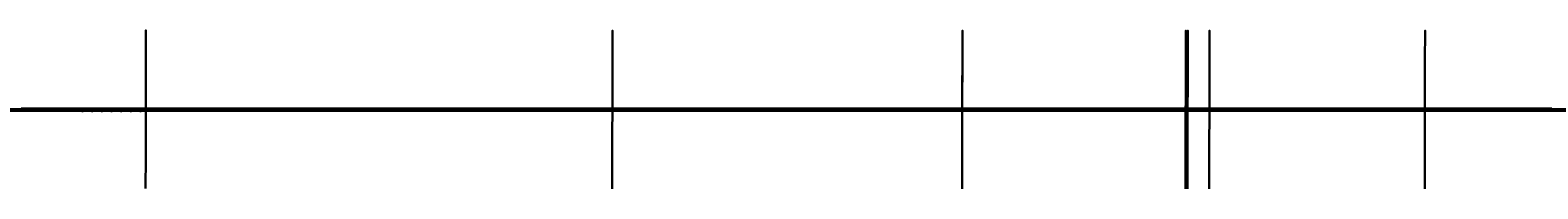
# Model space of a CAD drawing. Header units: millimetres. Extents: x -12354389001 to 271431, y -126469 to 48347.
# Tile 31 of 79: x -12342207535 to -12341888835, y -59284 to -25809. Entities that reach past the tile are written whole.
import ezdxf
from ezdxf.enums import TextEntityAlignment as Align

# ---------------------------------------------------------------- set-up
doc = ezdxf.new("R2010")
doc.units = ezdxf.units.MM
for name, pattern in [('1', [0]), ('4', [5, 3, -2]), ('BGS', [10, 0, 10])]:
    doc.linetypes.add(name, pattern=pattern)
doc.layers.get('0').update_dxf_attribs({"lineweight": 9})
doc.layers.add('00 opisy', color=7, linetype='Continuous', lineweight=25)
doc.layers.add('EBUPP', color=7, linetype='1', lineweight=30)
for name, color, linetype in [('EADOD', 7, 'Continuous'), ('EDZPD', 3, '1'), ('SDROK', 7, 'Continuous'), ('SDRPK', 7, '1'), ('SZOPO', 7, 'BGS'), ('SZZPZ', 102, 'Continuous'), ('UCCOA', 6, 'Continuous'), ('UCCOO', 6, 'Continuous'), ('UCCPOR', 6, '1'), ('UCCTO', 6, 'Continuous'), ('UEEOO', 1, 'Continuous'), ('UEEPA', 1, '1'), ('UEEPON', 1, '1'), ('UEETO', 1, 'Continuous'), ('UGGOO', 2, 'Continuous'), ('UGGPOR', 2, '1'), ('UKKOA', 7, 'Continuous'), ('UKKOO', 1, 'Continuous'), ('UKKPA', 1, '1'), ('UKKPB', 1, '1'), ('UKKTO', 1, 'Continuous'), ('UTTPO', 1, '1'), ('UWWOA', 5, 'Continuous'), ('UWWOO', 5, 'Continuous'), ('UWWPA', 5, '1'), ('UWWPO', 5, '4'), ('UWWTO', 5, 'Continuous'), ('WUKOS', 7, 'Continuous'), ('WUKPS', 7, '1'), ('ZAKRES', 2, '1')]:
    doc.layers.add(name, color=color, linetype=linetype)
doc.styles.get("Standard").update_dxf_attribs({"font": 'arial.ttf'})

# ---------------------------------------------------------------- blocks, each defined once
blk = doc.blocks.new('GRO')
blk.add_circle((0, 0), 0.09)
blk = doc.blocks.new('DLI')
blk.add_circle((0, 0), 0.09)
for centre, start, end in [((0, 0.750093), 30.14144, 149.85856), ((-0.713298, 0.231779), 102.145781, 221.858708), ((0.713298, 0.231779), 318.141292, 77.854219), ((-0.440797, -0.606751), 174.149498, 293.852913), ((0.440797, -0.606751), 246.147087, 5.850502)]:
    blk.add_arc(centre, 0.75, start, end)
blk = doc.blocks.new('TRA')
for p, q in [((-5.5, 2.7539), (-5.5, 1.7539)), ((-4.5, 2.7539), (-4.5, 1.7539)), ((4.5, 2.7539), (4.5, 1.7539)), ((5.5, 2.7539), (5.5, 1.7539)), ((-0.5, -2.2461), (-0.5, -3.2461)), ((0.5, -2.2461), (0.5, -3.2461))]:
    blk.add_line(p, q)
blk = doc.blocks.new('DIG')
for p, q in [((-0.6024, 0.1875), (-0.9874, 1.3242)), ((-0.9874, 1.3242), (-0.0078, 0.6309)), ((-0.0078, 0.6309), (0.9542, 1.3483)), ((0.9542, 1.3483), (0.5976, 0.2024)), ((-1.5645, -0.5299), (-0.6024, 0.1875)), ((0.5976, 0.2024), (1.5772, -0.4909)), ((-0.3645, -0.515), (-1.5645, -0.5299)), ((0.0205, -1.6517), (-0.3645, -0.515)), ((0.3772, -0.5058), (0.0205, -1.6517)), ((1.5772, -0.4909), (0.3772, -0.5058))]:
    blk.add_line(p, q)
blk.add_circle((0, 0), 0.09)
blk = doc.blocks.new('PNN')
for p, q in [((5.2, 0), (4.0686, 1.1314)), ((1.2, 0), (9.2, 0)), ((5.2, 0), (4.0686, -1.1314))]:
    blk.add_line(p, q)
blk = doc.blocks.new('SLS')
blk.add_circle((0, 0), 0.35)
blk = doc.blocks.new('LAT')
for p, q in [((0, 1.2), (0, 2)), ((-2, 0), (-1.2, 0)), ((1.2, 0), (2, 0)), ((0, -1.2), (0, -2))]:
    blk.add_line(p, q)
blk = doc.blocks.new('KRA')
for p, q in [((-0.75, -0.3571), (-0.75, 0.3571)), ((-0.75, 0.3571), (0.75, 0.3571)), ((-0.25, -0.3571), (-0.25, 0.3571)), ((0.25, -0.3571), (0.25, 0.3571)), ((0.75, 0.3571), (0.75, -0.3571)), ((0.75, -0.3571), (-0.75, -0.3571))]:
    blk.add_line(p, q)
blk = doc.blocks.new('WLZ')
blk.add_circle((0, 0), 0.4)
blk = doc.blocks.new('HYP')
for p, q in [((0, 1.5), (-0.5303, 0.9697)), ((0, 1.5), (0.5303, 0.9697)), ((0, 0.75), (0, 1.5))]:
    blk.add_line(p, q)
blk.add_circle((0, 0), 0.75)
blk = doc.blocks.new('WSP')
blk.add_circle((0, 0), 0.09)
blk = doc.blocks.new('Wrocławska 82')
at = {"linetype": '1'}
blk.add_line((-295347.02, 34001.63), (-295347.02, 34001.63), dxfattribs=at)
blk.add_line((-295347.02, 34001.63), (-295347.02, 34001.63), dxfattribs=at)
at = {"layer": 'EBUPP', "linetype": '1'}
for p, q in [((-295330.59, 34180.61), (-295352.21, 34184.91)), ((-295354.37, 34174.02), (-295332.76, 34169.72)), ((-295381.76, 34156.88), (-295350.8, 34146.01)), ((-295350.8, 34146.01), (-295352.4, 34141.44)), ((-295362.22, 34122.46), (-295340.2, 34114.51)), ((-295343.23, 34107.22), (-295344.6, 34103.43)), ((-295344.6, 34103.43), (-295343.92, 34103.18)), ((-295343.92, 34103.18), (-295344.6, 34101.31)), ((-295345.34, 34101.58), (-295346.79, 34097.57)), ((-295344.6, 34101.31), (-295345.34, 34101.58)), ((-295346.79, 34097.57), (-295346.29, 34097.39)), ((-295346.29, 34097.39), (-295347.01, 34095.42)), ((-295347.46, 34095.59), (-295348.86, 34091.71)), ((-295347.01, 34095.42), (-295347.46, 34095.59)), ((-295348.86, 34091.71), (-295348.14, 34091.45)), ((-295348.14, 34091.45), (-295348.87, 34089.45)), ((-295349.56, 34089.7), (-295350.95, 34085.85)), ((-295348.87, 34089.45), (-295349.56, 34089.7)), ((-295350.95, 34085.85), (-295350.5, 34085.68)), ((-295350.5, 34085.68), (-295351.29, 34083.5)), ((-295351.29, 34083.5), (-295351.78, 34083.68)), ((-295407.16, 33785.02), (-295350.08, 33763.78)), ((-295350.08, 33763.78), (-295355.21, 33750))]:
    blk.add_line(p, q, dxfattribs=at)
at = {"layer": 'EDZPD', "linetype": '1'}
for p, q in [((-295363.48, 34169.37), (-295276.38, 34146.68)), ((-295344.09, 34155.44), (-295357.13, 34158.1)), ((-295320.81, 34148.93), (-295344.09, 34155.44)), ((-295350.4, 33696.7), (-295360.4, 33700.8)), ((-295350.4, 33696.7), (-295348.5, 33699.7)), ((-295348.5, 33699.7), (-295328.82, 33692.91))]:
    blk.add_line(p, q, dxfattribs=at)
at = {"layer": 'SDRPK', "linetype": '1'}
for p, q in [((-295352.48, 34185.94), (-295339.6, 34183.19)), ((-295355.02, 34172.26), (-295334.56, 34168.09)), ((-295352.06, 34168.96), (-295333.5, 34164.75)), ((-295361.97, 34167.61), (-295328.2, 34158.64)), ((-295324.22, 34151.49), (-295355.59, 34159.75)), ((-295350.56, 34146.71), (-295350.8, 34146.01)), ((-295359.17, 34128.18), (-295336.36, 34119.86)), ((-295337.15, 34116.93), (-295361.54, 34126.04)), ((-295348.24, 34087.97), (-295344.09, 34099.4)), ((-295344.78, 34059.67), (-295338.65, 34076.71)), ((-295345.27, 34049.29), (-295340.93, 34061.47)), ((-295348.84, 34048.54), (-295344.78, 34059.67)), ((-295346.81, 34045.01), (-295345.27, 34049.29)), ((-295354.16, 34033.55), (-295348.84, 34048.54)), ((-295346.81, 34045.01), (-295351.49, 34032.1)), ((-295346.06, 34043.22), (-295342.28, 34040.09)), ((-295342.28, 34040.09), (-295345.01, 34032.54)), ((-295351.49, 34032.1), (-295352.07, 34029.64)), ((-295332.68, 34012.91), (-295345.27, 34017.51)), ((-295346.46, 34003.42), (-295347.89, 34000.01)), ((-295369.3, 33944.54), (-295347.9, 34000)), ((-295347.9, 34000), (-295347.89, 34000.01)), ((-295330.41, 33999.84), (-295349.92, 33947.13)), ((-295349.92, 33947.13), (-295350.07, 33946.76)), ((-295350.07, 33946.76), (-295350.23, 33946.39)), ((-295350.23, 33946.39), (-295350.4, 33946.03)), ((-295350.4, 33946.03), (-295350.58, 33945.67)), ((-295350.58, 33945.67), (-295350.78, 33945.33)), ((-295350.78, 33945.33), (-295350.99, 33944.98)), ((-295350.99, 33944.98), (-295351.21, 33944.65)), ((-295351.21, 33944.65), (-295351.44, 33944.33)), ((-295351.44, 33944.33), (-295351.69, 33944.01)), ((-295344.4, 33887.72), (-295330.15, 33926.51)), ((-295340.98, 33920.22), (-295346.2, 33905.98)), ((-295346.2, 33905.98), (-295351.6, 33891.23)), ((-295347.49, 33879.27), (-295344.4, 33887.72)), ((-295349.78, 33872.88), (-295347.49, 33879.27)), ((-295349.35, 33822.22), (-295366.48, 33828.91)), ((-295340.33, 33816.48), (-295350.06, 33790.14)), ((-295354.49, 33792.31), (-295346.34, 33814.22)), ((-295344.21, 33777.48), (-295339.13, 33775.54)), ((-295350.73, 33765.13), (-295349.25, 33766.55)), ((-295349.25, 33766.55), (-295349.96, 33764.82)), ((-295349.96, 33764.82), (-295350.73, 33765.13)), ((-295340.82, 33761), (-295344.81, 33750.06)), ((-295344.83, 33750), (-295344.81, 33750.06)), ((-295352.03, 33730.66), (-295344.83, 33750))]:
    blk.add_line(p, q, dxfattribs=at)
at = {"layer": 'SDRPK', "linetype": '4'}
for p, q in [((-295382.11, 34157.68), (-295350.56, 34146.71)), ((-295350.73, 34146.13), (-295348.93, 34151.55)), ((-295339.37, 34142.04), (-295350.8, 34146.01)), ((-295339.66, 34142.14), (-295345.61, 34123.69)), ((-295345.73, 34126.98), (-295359.74, 34132.33)), ((-295341.05, 34131.47), (-295344.62, 34123.07)), ((-295345.61, 34123.69), (-295357.44, 34128.06)), ((-295338.39, 34115.28), (-295362.93, 34124.11)), ((-295343.98, 34123.12), (-295329.15, 34117.77)), ((-295344.09, 34099.4), (-295338.39, 34115.28)), ((-295355.19, 34068.69), (-295348.24, 34087.97)), ((-295351.69, 33826.92), (-295338.27, 33821.96)), ((-295348.78, 33821.82), (-295370.59, 33816.43)), ((-295367.66, 33813.03), (-295346.41, 33818.92)), ((-295344.21, 33777.48), (-295367.13, 33786.18))]:
    blk.add_line(p, q, dxfattribs=at)
at = {"layer": 'SDRPK', "linetype": '1'}
for centre, radius, start, end in [((-295344.8548, 34044.753), 1.95, 169.15227, 231.82758), ((-295340.9151, 34020.3388), 12.87, 108.55234, 151.44851), ((-295342.0255, 34027.2013), 10.22, 184.04725, 251.49015), ((-295337.3166, 33998.3397), 10.46, 76.02227, 150.94254), ((-295352.41, 33816.44), 6.54, 55.96975, 62.10274), ((-295352.469, 33816.4719), 6.54, 23.026, 53.51304), ((-295352.4784, 33816.4765), 6.54, 339.81619, 21.656), ((-295339.8758, 33787.1644), 10.61, 163.71264, 245.88929)]:
    blk.add_arc(centre, radius, start, end, dxfattribs=at)
at = {"layer": 'SZOPO', "linetype": 'BGS'}
for p, q in [((-295344.27, 34155.19), (-295356.57, 34157.81)), ((-295331.66, 34151.68), (-295344.27, 34155.19)), ((-295346.28, 33921.1), (-295359.1, 33885.75)), ((-295502.71, 33750), (-295351.53, 33696.25)), ((-295360.4, 33699.68), (-295341.67, 33750)), ((-295351.53, 33696.25), (-295350.41, 33699.45)), ((-295350.41, 33699.45), (-295336.56, 33694.39)), ((-295342.44, 33684.28), (-295371.04, 33696.7)), ((-295351.27, 33663.95), (-295342.44, 33684.28))]:
    blk.add_line(p, q, dxfattribs=at)
at = {"layer": 'UCCOA'}
blk.add_line((-295345.4019, 34026.08), (-295339.0831, 34026.08), dxfattribs=at)
at = {"layer": 'UCCPOR', "linetype": '1'}
for p, q in [((-295337.11, 34133.14), (-295356.47, 34140.02)), ((-295357.69, 34139.4), (-295337.47, 34132.21)), ((-295349.56, 34117.89), (-295344.69, 34129.23)), ((-295344.69, 34129.23), (-295339.36, 34127.34)), ((-295344.15, 34127.97), (-295348.62, 34117.55)), ((-295344.15, 34127.97), (-295338.78, 34126.08)), ((-295336.04, 34027.61), (-295356.88, 34000)), ((-295335.72, 34026.53), (-295355.75, 34000))]:
    blk.add_line(p, q, dxfattribs=at)
at = {"layer": 'UEEPON', "linetype": '1'}
for p, q in [((-295352.3, 34185.56), (-295342, 34183.89)), ((-295356.97, 34168.9), (-295344.2, 34166.49)), ((-295344.2, 34166.49), (-295341.44, 34165.97)), ((-295359.78, 34159.4), (-295346.81, 34156.68)), ((-295363.76, 34158.08), (-295347.04, 34154.08)), ((-295346.81, 34156.68), (-295332.35, 34152.76)), ((-295347.04, 34154.08), (-295344.02, 34153.28)), ((-295344.02, 34153.28), (-295342.25, 34152.69)), ((-295347.87, 34120.39), (-295354.69, 34122.93)), ((-295341.86, 34118.32), (-295347.87, 34120.39)), ((-295348.02, 34053.51), (-295342.73, 34068.28)), ((-295348.02, 34053.51), (-295349.64, 34051.32)), ((-295349.64, 34051.32), (-295351.7, 34050.87)), ((-295334.88, 34044.69), (-295352.76, 34051.11)), ((-295354.36, 34023.85), (-295338.46, 34017.93)), ((-295344.61, 34002.17), (-295338.46, 34017.93)), ((-295345.46, 34000), (-295344.61, 34002.17)), ((-295345.64, 33999.55), (-295345.46, 34000)), ((-295347.22, 33995.5), (-295345.64, 33999.55)), ((-295352.53, 33982.19), (-295347.22, 33995.5)), ((-295347.36, 33975.82), (-295353.67, 33978.42)), ((-295341.43, 33973.38), (-295345.62, 33975.1)), ((-295356.31, 33970.63), (-295337.99, 33963.56)), ((-295347.14, 33887.93), (-295339.65, 33908.4)), ((-295351.33, 33888.08), (-295353.73, 33889.33)), ((-295349.76, 33886.94), (-295351.33, 33888.08)), ((-295348.29, 33884.7), (-295347.14, 33887.93)), ((-295348.29, 33884.7), (-295348.49, 33884.17)), ((-295348.49, 33884.17), (-295349.39, 33881.58)), ((-295350.33, 33878.94), (-295349.39, 33881.58)), ((-295355.31, 33864.91), (-295350.33, 33878.94)), ((-295353.26, 33823.32), (-295350.17, 33821.99)), ((-295348.25, 33816.65), (-295353.38, 33803.61)), ((-295347.78, 33790.3), (-295342.9, 33803.14)), ((-295346.59, 33740.64), (-295342.66, 33750)), ((-295347.68, 33738.05), (-295346.59, 33740.64)), ((-295351.1, 33729.89), (-295347.68, 33738.05)), ((-295360.49, 33733.28), (-295351.1, 33729.89))]:
    blk.add_line(p, q, dxfattribs=at)
for centre, radius, start, end in [((-295351.2879, 33884.335), 3.02, 6.94194, 59.60784), ((-295352.1682, 33818.7931), 3.77, 1.77694, 57.9929), ((-295359.2526, 33817.0547), 11.01, 357.89338, 9.70112), ((-295337.5962, 33786.3582), 10.92, 158.84023, 167.56303), ((-295338.89, 33788.0966), 9.39, 176.25423, 216.58479), ((-295334.5718, 33792.713), 15.65, 220.73706, 244.82121)]:
    blk.add_arc(centre, radius, start, end, dxfattribs=at)
at = {"layer": 'UGGPOR', "linetype": '1'}
for p, q in [((-295362.52, 34167.69), (-295347.27, 34163.99)), ((-295347.27, 34163.99), (-295332, 34160.36)), ((-295352.68, 34158.41), (-295347.9, 34157.42)), ((-295347.9, 34157.42), (-295331, 34153.01))]:
    blk.add_line(p, q, dxfattribs=at)
at = {"layer": 'UKKOA'}
for p, q in [((-295351.04, 34130.85), (-295350.4122, 34130.3245)), ((-295350.4122, 34130.3245), (-295344.0283, 34130.3245)), ((-295343.5, 34120.53), (-295344.5131, 34116.69)), ((-295350.5062, 34116.69), (-295344.5131, 34116.69)), ((-295344.55, 34090.04), (-295343.8117, 34090.5155)), ((-295353.7467, 34064.4484), (-295347.5582, 34064.4484)), ((-295345.5332, 33980.0028), (-295342.7827, 33980.0028)), ((-295348.8304, 33969.1478), (-295346.0799, 33969.1478)), ((-295345.7114, 33967.523), (-295346.0799, 33969.1478)), ((-295349.6676, 33965.4372), (-295346.9171, 33965.4372)), ((-295344.7708, 33965.4351), (-295346.9171, 33965.4372)), ((-295345.5516, 33961.9703), (-295343.4401, 33960.6618)), ((-295348.8923, 33959.8535), (-295351.2453, 33959.2395)), ((-295354.0247, 33959.2395), (-295351.2453, 33959.2395)), ((-295347.0566, 33959.0762), (-295347.7889, 33957.685)), ((-295350.5683, 33957.685), (-295347.7889, 33957.685)), ((-295354.0173, 33894.1732), (-295347.7637, 33894.1732)), ((-295353.34, 33867.63), (-295351.4866, 33867.7976)), ((-295351.4866, 33867.7976), (-295345.1678, 33867.7976)), ((-295345.64, 33820.12), (-295344.5533, 33820.8633)), ((-295344.5533, 33820.8633), (-295338.1694, 33820.8633)), ((-295351.9358, 33770.083), (-295345.9427, 33770.083)), ((-295344.53, 33767.36), (-295345.9427, 33770.083)), ((-295356.7172, 33729.0758), (-295350.4636, 33729.0758)), ((-295344.8967, 33679.7442), (-295338.9688, 33679.7442))]:
    blk.add_line(p, q, dxfattribs=at)
at = {"layer": 'UKKOO'}
for p, q in [((-295353.9508, 34172.93), (-295347.6971, 34172.93)), ((-295345.72, 34168.94), (-295343.9708, 34172.76)), ((-295343.9708, 34172.76), (-295337.652, 34172.76))]:
    blk.add_line(p, q, dxfattribs=at)
at = {"layer": 'UKKPB', "linetype": '1'}
for p, q in [((-295345.66, 34169.25), (-295345.25, 34172.22)), ((-295357.64, 34171.86), (-295348.84, 34169.7)), ((-295348.84, 34169.7), (-295346, 34168.95)), ((-295345.45, 34168.87), (-295333.68, 34166.36)), ((-295362.43, 34135.01), (-295351.34, 34130.87)), ((-295352.66, 34132.43), (-295351.27, 34131.07)), ((-295350.95, 34130.58), (-295348.16, 34126.82)), ((-295348.16, 34126.82), (-295347.72, 34126.23)), ((-295347.72, 34126.23), (-295347.4, 34125.79)), ((-295347.4, 34125.79), (-295347.14, 34125.45)), ((-295347.14, 34125.45), (-295343.62, 34120.7)), ((-295356.08, 34125.22), (-295344, 34120.72)), ((-295351.67, 34121.46), (-295348.06, 34121.08)), ((-295343.77, 34120.55), (-295348.06, 34121.08)), ((-295344, 34120.72), (-295343.75, 34120.59)), ((-295344.43, 34090.32), (-295340.41, 34099.77)), ((-295344.83, 34090.12), (-295348.14, 34091.45)), ((-295344.66, 34089.77), (-295344.43, 34090.32)), ((-295346.5, 34085.44), (-295344.66, 34089.77)), ((-295348.75, 34079.54), (-295346.5, 34085.44)), ((-295350.07, 34076.08), (-295348.75, 34079.54)), ((-295353.22, 34067.84), (-295350.07, 34076.08)), ((-295343.06, 33974.3), (-295345.68, 33967.25)), ((-295348.59, 33959.93), (-295345.68, 33967.25)), ((-295345.68, 33967.25), (-295338.75, 33965.95)), ((-295344.48, 33965.31), (-295346.83, 33959.29)), ((-295340, 33965.33), (-295344.48, 33965.31)), ((-295345.08, 33963.44), (-295334.51, 33959.24)), ((-295353.28, 33961.67), (-295348.59, 33959.93)), ((-295346.83, 33959.29), (-295348.59, 33959.93)), ((-295336.59, 33955.14), (-295346.83, 33959.29)), ((-295346.44, 33885.14), (-295343.49, 33893.14)), ((-295350.98, 33889.19), (-295354.96, 33892.87)), ((-295350.58, 33888.82), (-295350.98, 33889.19)), ((-295346.44, 33885.14), (-295350.58, 33888.82)), ((-295353.23, 33867.92), (-295346.44, 33885.14)), ((-295346.44, 33885.14), (-295341.11, 33883.12)), ((-295353.05, 33867.55), (-295348.6, 33865.77)), ((-295348.6, 33865.77), (-295348.1, 33865.57)), ((-295348.1, 33865.57), (-295344.16, 33864)), ((-295354.74, 33846.36), (-295350.91, 33844.88)), ((-295353.32, 33823.87), (-295345.91, 33820.25)), ((-295345.91, 33820.25), (-295345.69, 33820.39)), ((-295345.69, 33820.39), (-295345.77, 33819.85)), ((-295345.77, 33819.85), (-295350.79, 33807.34)), ((-295350.79, 33807.34), (-295352.16, 33803.91)), ((-295344.38, 33767.63), (-295342.73, 33770.59)), ((-295352.47, 33770.31), (-295348.13, 33768.72)), ((-295348.13, 33768.72), (-295344.81, 33767.47)), ((-295344.81, 33767.47), (-295344.53, 33767.36)), ((-295344.53, 33767.36), (-295344.64, 33767.08)), ((-295344.79, 33767.27), (-295349.96, 33763.83)), ((-295344.64, 33767.08), (-295347.3, 33760.02)), ((-295347.3, 33760.02), (-295348.6, 33756.57)), ((-295348.6, 33756.57), (-295351.09, 33750)), ((-295351.09, 33749.99), (-295352.69, 33745.67)), ((-295351.09, 33750), (-295351.09, 33749.99)), ((-295342.89, 33666.29), (-295344.83, 33661.74))]:
    blk.add_line(p, q, dxfattribs=at)
at = {"layer": 'UKKTO'}
for p, q in [((-295351.03, 34130.87), (-295350.4353, 34130.5225)), ((-295350.4353, 34130.5225), (-295341.3697, 34130.5225)), ((-295343.49, 34120.45), (-295343.9742, 34116.4365)), ((-295353.3113, 34116.4365), (-295343.9742, 34116.4365)), ((-295344.54, 34090.04), (-295344.0009, 34090.0756)), ((-295344.0009, 34090.0756), (-295334.8809, 34090.0756)), ((-295353.7199, 34064.5484), (-295344.3285, 34064.5484)), ((-295359.334, 34048.6), (-295350.0512, 34048.6)), ((-295359.454, 34017.86), (-295350.0626, 34017.86)), ((-295354.556, 33893.6952), (-295345.2732, 33893.6952)), ((-295351.8806, 33868.0492), (-295342.5978, 33868.0492)), ((-295345.64, 33820.12), (-295345.1642, 33820.4033)), ((-295345.1642, 33820.4033), (-295335.8814, 33820.4033)), ((-295354.3287, 33769.0916), (-295345.0459, 33769.0916)), ((-295344.53, 33767.36), (-295345.0459, 33769.0916)), ((-295357.4735, 33728.3193), (-295349.1678, 33728.3193))]:
    blk.add_line(p, q, dxfattribs=at)
at = {"layer": 'UTTPO', "linetype": '1'}
for p, q in [((-295362.97, 34033.44), (-295344.24, 34027.15)), ((-295344.24, 34027.15), (-295323.41, 34019.24)), ((-295353.35, 34002.21), (-295347.64, 34000.04)), ((-295347.64, 34000.04), (-295321.38, 33994.9))]:
    blk.add_line(p, q, dxfattribs=at)
at = {"layer": 'UWWOA'}
blk.add_line((-295349.8893, 34136.7385), (-295343.5066, 34136.6111), dxfattribs=at)
at = {"layer": 'UWWPO', "linetype": '1'}
for p, q in [((-295357.3, 34139.31), (-295350.36, 34136.88)), ((-295350.36, 34136.88), (-295348.53, 34136.24)), ((-295348.53, 34136.24), (-295343.47, 34134.45)), ((-295358.36, 34128.71), (-295336.53, 34120.82)), ((-295353.02, 34026.71), (-295347.96, 34024.79)), ((-295333.05, 34019.28), (-295347.03, 34024.32)), ((-295357.38, 33952.11), (-295342.36, 33993.58)), ((-295351.19, 33969.19), (-295339.13, 33965.58)), ((-295341.25, 33916.04), (-295352.28, 33920.17))]:
    blk.add_line(p, q, dxfattribs=at)
at = {"layer": 'UWWTO'}
for p, q in [((-295357.1825, 34128.2129), (-295348.8771, 34128.2768)), ((-295347.2116, 34032.5658), (-295338.4174, 34032.5658)), ((-295353.14, 33907.82), (-295351.4483, 33905.8621)), ((-295351.4483, 33905.8621), (-295342.4369, 33905.8621))]:
    blk.add_line(p, q, dxfattribs=at)
at = {"layer": 'WUKPS', "linetype": '1'}
for p, q in [((-295351.55, 34154.2), (-295349.69, 34153.8)), ((-295350.14, 34153.89), (-295350.53, 34152.05)), ((-295349.69, 34153.8), (-295342.86, 34151.79)), ((-295348.21, 34153.36), (-295348.43, 34152.59)), ((-295346.29, 34152.8), (-295346.73, 34151.31)), ((-295348.21, 34151.77), (-295352.81, 34152.32)), ((-295344.37, 34152.23), (-295344.59, 34151.48)), ((-295338.72, 34148.84), (-295348.21, 34151.77)), ((-295336.78, 34150.07), (-295345.73, 34126.98)), ((-295345.73, 34126.98), (-295338.72, 34148.84)), ((-295344.05, 34131.32), (-295344.31, 34131.42)), ((-295344.77, 34129.46), (-295344.85, 34129.49)), ((-295345.5, 34127.59), (-295345.53, 34127.61)), ((-295344.91, 34030.9), (-295341.16, 34041.65)), ((-295343.56, 34031.69), (-295344.04, 34031.87)), ((-295338.32, 34028.69), (-295344.91, 34030.9))]:
    blk.add_line(p, q, dxfattribs=at)
at = {"layer": 'ZAKRES', "linetype": '1'}
for p, q in [((-295374.16, 34161.44), (-295343.86, 34155.36)), ((-295350.38, 33696.73), (-295360.06, 33700.66)), ((-295348.41, 33699.71), (-295350.38, 33696.73)), ((-295328.9, 33693.14), (-295348.41, 33699.71))]:
    blk.add_line(p, q, dxfattribs=at)
at = {"layer": 'EADOD'}
blk.add_blockref('GRO', (-295344.09, 34155.44), dxfattribs=at)
at = {"layer": 'SZZPZ'}
for name, p in [('TRA', (-295348.96, 34169.65)), ('TRA', (-295339.59, 34167.66)), ('DLI', (-295346.34, 34153.96)), ('TRA', (-295343.36, 34146.05)), ('DLI', (-295349.74, 34127.06)), ('TRA', (-295345.97, 34069.41)), ('TRA', (-295350.33, 34057.57)), ('TRA', (-295339.94, 34054.68)), ('DLI', (-295344.58, 34044.98)), ('TRA', (-295339.27, 34043.16)), ('TRA', (-295343.13, 34024.68)), ('DIG', (-295345.1, 34024.82)), ('DIG', (-295346.28, 34020.57)), ('DLI', (-295344.73, 33991.05)), ('DLI', (-295346.37, 33987.08)), ('DLI', (-295348.41, 33982.15)), ('DLI', (-295349.63, 33978.42)), ('DLI', (-295351.19, 33973.79)), ('DIG', (-295342.5, 33903.82)), ('TRA', (-295345.96, 33893.46)), ('TRA', (-295352.34, 33875.82)), ('TRA', (-295341.44, 33783.66))]:
    blk.add_blockref(name, p, dxfattribs=at)
at = {"layer": 'UEEOO', "rotation": 343.89}
blk.add_blockref('PNN', (-295357.94, 34167.92), dxfattribs=at)
at = {"layer": 'UEEPA'}
for p, rotation in [((-295353.33, 34051.67), 91.949991), ((-295348.25, 33884.09), 86.48999200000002)]:
    blk.add_blockref('LAT', p, dxfattribs=dict(at, rotation=rotation))
blk.add_blockref('SLS', (-295348.25, 33884.09), dxfattribs=at)
at = {"layer": 'UKKPA'}
for p in [(-295345.7, 34168.96), (-295351.03, 34130.87)]:
    blk.add_blockref('WLZ', p, dxfattribs=at)
for name, p, rotation in [('WLZ', (-295344.54, 34090.04), 66.969995), ('WLZ', (-295350.95, 34003.34), 269.999997), ('WLZ', (-295345.68, 33967.25), 269.999997), ('WLZ', (-295344.48, 33965.31), 269.999997), ('WLZ', (-295345.69, 33962.22), 269.999997), ('WLZ', (-295345.57, 33961.45), 269.999997), ('WLZ', (-295348.59, 33959.93), 269.999997), ('WLZ', (-295346.82, 33959.29), 269.999997), ('KRA', (-295344, 33863.63), 74.900008), ('KRA', (-295350.72, 33844.6), 77.73000199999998), ('WLZ', (-295345.64, 33820.12), 335.379999), ('WLZ', (-295344.53, 33767.36), 339.369999)]:
    blk.add_blockref(name, p, dxfattribs=dict(at, rotation=rotation))
at = {"layer": 'UWWPA'}
blk.add_blockref('HYP', (-295347.48, 34024.53), dxfattribs=at)
at = {"layer": 'WUKOS'}
for p in [(-295348.88, 34153.76), (-295348.61, 34151.6), (-295350.55, 34146), (-295345.81, 34127.18), (-295344.59, 34123.07), (-295351.39, 34119.85), (-295351.37, 34032.14), (-295345.04, 34030.73), (-295350.87, 34022.47), (-295351.15, 34022.37), (-295345.3, 34017.24), (-295346.56, 34003.74), (-295347.72, 33957.42), (-295345.93, 33921.11), (-295348.22, 33884.1), (-295349.63, 33872.75), (-295344.01, 33863.52), (-295350.62, 33844.47), (-295348.58, 33821.87), (-295346.66, 33818.89), (-295346.79, 33813.81), (-295346.32, 33813.63), (-295343.91, 33796.88), (-295350.33, 33790.23), (-295349.9, 33790.17), (-295350.58, 33784.89), (-295345.22, 33777.73), (-295349.73, 33763.73), (-295345.71, 33714.05), (-295349.99, 33705.32), (-295349.82, 33667.72)]:
    blk.add_blockref('WSP', p, dxfattribs=at)
at = {"layer": 'SDROK', "oblique": 15}
for s, rotation, p in [('j.asf.', 345.24, (-295352.69, 34161.23)), ('j.asf.', 339.53, (-295354.94, 34124.87)), ('bet.', 70.13999, (-295347.18, 34035.72)), ('tryl.', 69.70999, (-295347.57, 33802.75)), ('bet.', 69.96001, (-295347.53, 33752.5))]:
    blk.add_text(s, height=1.5, rotation=rotation, dxfattribs=at).set_placement(p)
for s, p in [('bet.', (-295350.79, 34140.19)), ('osad.', (-295353.41, 34133.62)), ('bet.', (-295348.85, 33932.15)), ('bet.', (-295344.41, 33845.18))]:
    blk.add_text(s, height=1.5, dxfattribs=at).set_placement(p)
at = {"layer": 'UCCOA', "oblique": 15}
blk.add_text('217.75', height=1.8, dxfattribs=at).set_placement((-295338.44, 34028.48), align=Align.TOP_RIGHT)
at = {"layer": 'UCCOO', "oblique": 15}
for s, rotation, p in [('c.o.A', 341.37588, (-295355.34, 34138.66)), ('c.o.', 52.94999, (-295347.4, 34011.37))]:
    blk.add_text(s, height=1.8, rotation=rotation, dxfattribs=at).set_placement(p)
at = {"layer": 'UCCTO', "oblique": 15}
for s, rotation, p in [('1-1.2/1', 343.49564, (-295352.51, 34139.59)), ('1-1.1/30', 53.66061, (-295349.43, 34011.44))]:
    blk.add_text(s, height=1.5, rotation=rotation, dxfattribs=at).set_placement(p, align=Align.TOP_LEFT)
at = {"layer": 'UEEOO', "oblique": 15}
for s, height, rotation, p in [('eNA', 1.8, 349.31, (-295344.53, 34166.39)), ('eN', 0.9, 337.61989, (-295346.45, 33975.38)), ('eNA', 1.8, 70.45, (-295351.53, 33879.31)), ('eNA', 1.8, 67.23001, (-295347.8, 33740.67))]:
    blk.add_text(s, height=height, rotation=rotation, dxfattribs=at).set_placement(p, align=Align.TOP_LEFT)
at = {"layer": 'UEETO', "oblique": 15}
for s, rotation, p in [('1-1.1/7', 70.44159, (-295344.44, 34066.66)), ('1-1.1/18', 341.02959, (-295356.35, 34025.69)), ('1-1.3/48', 73.33693, (-295352.66, 33875.35)), ('1-1.3/44', 69.41075, (-295354, 33805.06)), ('1-1.3/40', 64.87206, (-295349.34, 33737.07))]:
    blk.add_text(s, height=1.5, rotation=rotation, dxfattribs=at).set_placement(p, align=Align.TOP_LEFT)
at = {"layer": 'UGGOO', "oblique": 15}
for s, rotation, p in [('gA300', 345.69, (-295347.27, 34162.61)), ('gA125', 348.28, (-295358.18, 34160.67))]:
    blk.add_text(s, height=1.8, rotation=rotation, dxfattribs=at).set_placement(p)
at = {"layer": 'UKKOA', "oblique": 15}
for s, p in [('ndn.', (-295347.38, 34170.3)), ('k', (-295344.52, 34169.81)), ('k', (-295351.31, 34132.24)), ('ndo.', (-295349.6, 34130.51)), ('216.90', (-295347.23, 34117.76)), ('k', (-295345.11, 34091.49)), ('215.39', (-295353.7, 34064.48)), ('k', (-295351.65, 34004.5)), ('213.70', (-295353.98, 33894.18)), ('214.95', (-295351.33, 33870.2)), ('213.17', (-295351.75, 33868.55)), ('k', (-295345.9, 33821.63)), ('212.12', (-295344.45, 33820.88)), ('211.11', (-295348.59, 33770.13)), ('210.72', (-295356.7, 33729.07))]:
    blk.add_text(s, height=1.8, dxfattribs=at).set_placement(p, align=Align.TOP_LEFT)
for s, height, p in [('218.34', 1.8, (-295350.25, 34130.92)), ('217.69', 1.8, (-295353.59, 34065.05)), ('215.36', 0.8, (-295344.08, 33979.58)), ('215.19', 0.8, (-295347.37, 33968.83)), ('k', 1, (-295345.24, 33967.55)), ('215.19', 0.8, (-295348.15, 33965.05)), ('k', 1, (-295344.68, 33964.16)), ('k', 1, (-295345.15, 33962.49)), ('k', 1, (-295345.18, 33961.06)), ('k', 1, (-295349, 33960.98)), ('k', 1, (-295346.26, 33959.64)), ('214.92', 0.8, (-295352.53, 33958.84)), ('214.93', 0.8, (-295349.04, 33957.31)), ('215.36', 1.8, (-295353.86, 33894.77)), ('214.35', 1.8, (-295344.39, 33821.46)), ('212.76', 1.8, (-295356.56, 33729.68))]:
    blk.add_text(s, height=height, dxfattribs=at).set_placement(p)
blk.add_text('218.10', height=1.8, dxfattribs=at).set_placement((-295343.87, 34119.09), align=Align.TOP_RIGHT)
for s, height, p in [('216.76', 0.8, (-295342.5, 33980.27)), ('216.59', 0.8, (-295345.79, 33969.41)), ('216.59', 0.8, (-295346.63, 33965.7)), ('216.55', 0.8, (-295350.96, 33959.51)), ('216.53', 0.8, (-295347.5, 33957.95)), ('213.01', 1.8, (-295345.3, 33770.68)), ('211.68', 1.8, (-295338.33, 33680.34))]:
    blk.add_text(s, height=height, dxfattribs=at).set_placement(p, align=Align.RIGHT)
for rotation, p in [(317.25, (-295349.61, 33889.58)), (338.2619, (-295348, 33866.87))]:
    blk.add_text('k', height=1.8, rotation=rotation, dxfattribs=at).set_placement(p, align=Align.TOP_LEFT)
at = {"layer": 'UKKOO', "oblique": 15}
blk.add_text('220.16', height=1.8, dxfattribs=at).set_placement((-295353.79, 34173.53))
for s, p in [('219.30', (-295354.03, 34173.15)), ('219.60', (-295344.02, 34172.93))]:
    blk.add_text(s, height=1.8, dxfattribs=at).set_placement(p, align=Align.TOP_LEFT)
for s, rotation, p in [('kA', 306.53, (-295347.01, 34127.22)), ('k250', 69.11, (-295350.06, 34079.63)), ('k300', 68.14001, (-295351.25, 33804.91)), ('k500', 339.89, (-295355.56, 33772.71)), ('k500', 69.31999, (-295349.05, 33759.24))]:
    blk.add_text(s, height=1.8, rotation=rotation, dxfattribs=at).set_placement(p, align=Align.TOP_LEFT)
at = {"layer": 'UKKTO', "oblique": 15}
for s, p in [('921c-4-31', (-295350.3, 34131.02)), ('921c-4-40', (-295353.59, 34065.05)), ('921c-4-45', (-295359.32, 34018.36)), ('971a-2-49', (-295354.42, 33894.2)), ('971a-2-53', (-295351.75, 33868.55)), ('971a-2-72', (-295345.03, 33820.9))]:
    blk.add_text(s, height=1.5, dxfattribs=at).set_placement(p)
for s, rotation, p in [('1-1.1/37', 308.26952, (-295349.61, 34130.43)), ('1-1.1/39', 358.22396, (-295354.41, 34122.68)), ('1-1.1/44', 66.80189, (-295351.43, 34075.8)), ('1-1.1/97', 319.0909, (-295350.29, 33890.11)), ('1-1.3/49', 341.02357, (-295349.15, 33867.09)), ('1-1.3/48', 341.73209, (-295356.43, 33848)), ('1-1.1/89', 335.76481, (-295354.44, 33825.61)), ('1-1.1/88', 67.71667, (-295350.04, 33807.7)), ('1-1.1/127', 341.09391, (-295353.33, 33771.73)), ('1-1.1/128', 68.32885, (-295350.41, 33755.21)), ('1-1.1/128', 69.89974, (-295353.61, 33746.1))]:
    blk.add_text(s, height=1.5, rotation=rotation, dxfattribs=at).set_placement(p, align=Align.TOP_LEFT)
blk.add_text('921c-4-33', height=1.5, dxfattribs=at).set_placement((-295343.44, 34118.44), align=Align.TOP_RIGHT)
for s, p in [('921c-4-39', (-295359.2, 34050.6)), ('971a-4-2', (-295357.34, 33730.32))]:
    blk.add_text(s, height=1.5, dxfattribs=at).set_placement(p, align=Align.TOP_LEFT)
blk.add_text('971a-2-75', height=1.5, dxfattribs=at).set_placement((-295344.51, 33769.59), align=Align.RIGHT)
at = {"layer": 'UWWOA', "oblique": 15}
blk.add_text('218.40', height=1.8, rotation=358.857, dxfattribs=at).set_placement((-295342.82, 34139), align=Align.TOP_RIGHT)
blk.add_text('217.30', height=1.8, dxfattribs=at).set_placement((-295346.56, 34137.63), align=Align.TOP_LEFT)
blk.add_text('w', height=1.8, rotation=358.85424, dxfattribs=at).set_placement((-295344.55, 34133.8))
blk.add_text('w', height=1.8, dxfattribs=at).set_placement((-295352.66, 33908.11))
at = {"layer": 'UWWOO', "oblique": 15}
for rotation, p in [(340.69, (-295349.37, 34135.29)), (339.31, (-295354.33, 34027.63)), (339.45, (-295353.91, 33920.9))]:
    blk.add_text('wA', height=1.8, rotation=rotation, dxfattribs=at).set_placement(p)
at = {"layer": 'UWWTO', "oblique": 15}
for s, rotation, p in [('1-1.2/22', 343.56065, (-295353.18, 34137.37)), ('1-1.1/37', 339.71027, (-295357.8, 34029.52)), ('1-1.1/32', 339.51964, (-295357.23, 33922.98)), ('1-1.1/21', 339.77383, (-295357.73, 33914.76))]:
    blk.add_text(s, height=1.5, rotation=rotation, dxfattribs=at).set_placement(p, align=Align.TOP_LEFT)
blk.add_text('921c-4-3', height=1.5, rotation=0.441, dxfattribs=at).set_placement((-295357.05, 34128.71))
blk.add_text('921c-4-11', height=1.5, dxfattribs=at).set_placement((-295337.88, 34033.07), align=Align.RIGHT)
blk.add_text('971a-2-12', height=1.5, dxfattribs=at).set_placement((-295351.31, 33906.36))
at = {"layer": 'WUKOS', "oblique": 15}
for s, rotation, p in [('220.20', 349.56, (-295352.03, 34183.83)), ('220.16', 346.07, (-295352.34, 34168.11)), ('220.10', 349.51, (-295355.96, 34164.72)), ('219.50', 345.71, (-295352.71, 34154.83)), ('218.48', 353.63, (-295352.99, 34151.23)), ('218.34', 339.71, (-295349.59, 34128.69)), ('218.17', 340.63, (-295348.61, 34123.21)), ('217.15', 70.59, (-295352.95, 34033.62)), ('217.23', 69.63, (-295350.42, 34031.8)), ('217.59', 342.78, (-295345.43, 34029.57)), ('217.14', 306.12, (-295350.78, 34022.38)), ('217.10', 306.12, (-295352.02, 34021.88)), ('216.66', 71.23001, (-295353.43, 33986.44)), ('214.31', 15.05001, (-295352.07, 33819.83)), ('214.25', 14.86999, (-295350.73, 33817.94)), ('214.32', 69.23999, (-295348.25, 33809.98)), ('214.20', 71.06999, (-295346.91, 33809.3)), ('213.57', 71.79, (-295353.5, 33791.54)), ('213.52', 70.76001, (-295350.26, 33790.56)), ('213.62', 70.26999, (-295348.9, 33789.89)), ('212.92', 68.16, (-295350.82, 33720.05)), ('214.70', 72.79, (-295344.89, 33714.2)), ('213.57', 337.11, (-295349.9, 33704.78))]:
    blk.add_text(s, height=1.8, rotation=rotation, dxfattribs=at).set_placement(p)
for s, p in [('220.22', (-295354.05, 34175.07)), ('218.37', (-295350.33, 34146.21)), ('218.34', (-295345.42, 34141.53)), ('218.35', (-295351.96, 34141.41)), ('218.35', (-295357.52, 34140.69)), ('218.38', (-295357.27, 34128.83)), ('218.04', (-295351.1, 34120.14)), ('217.57', (-295357.6, 34052.25)), ('217.15', (-295356.6, 34028.82)), ('217.20', (-295351.68, 34026.6)), ('217.02', (-295349.63, 34016.21)), ('216.93', (-295352.84, 34009.78)), ('217.19', (-295350.18, 34003.74)), ('216.83', (-295352.53, 34002.36)), ('216.68', (-295353.94, 33998.12)), ('215.33', (-295345.6, 33921.4)), ('215.03', (-295354.75, 33912.52)), ('214.92', (-295353.08, 33906.6)), ('215.69', (-295346.81, 33902.4)), ('214.95', (-295351.95, 33902.3)), ('214.98', (-295356.9, 33897.19)), ('215.45', (-295348.16, 33882.91)), ('215.47', (-295353.91, 33873.74)), ('215.07', (-295349.43, 33872.95)), ('214.92', (-295355.89, 33856.04)), ('214.29', (-295350.54, 33843.23)), ('214.11', (-295355.9, 33829.41)), ('213.39', (-295357.43, 33786.84)), ('213.41', (-295354.31, 33783.65)), ('213.30', (-295349.49, 33776.61)), ('213.03', (-295344.9, 33774.25)), ('213.11', (-295349.45, 33764.02)), ('212.94', (-295344.98, 33761.26)), ('213.25', (-295353.72, 33752.51)), ('212.94', (-295346.54, 33751.16)), ('213.05', (-295354.81, 33746.34)), ('213.08', (-295357.99, 33740.9)), ('211.96', (-295353.53, 33667.8))]:
    blk.add_text(s, height=1.8, dxfattribs=at).set_placement(p)

msp = doc.modelspace()

# ---------------------------------------------------------------- block references
at = {"layer": '00 opisy', "color": 7, "ltscale": 0.5, "xscale": 41788.44072896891, "zscale": 41788.44072896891}
msp.add_blockref('Wrocławska 82', (72579.819, -76527.721), dxfattribs=at)

doc.saveas('drawing.dxf')
